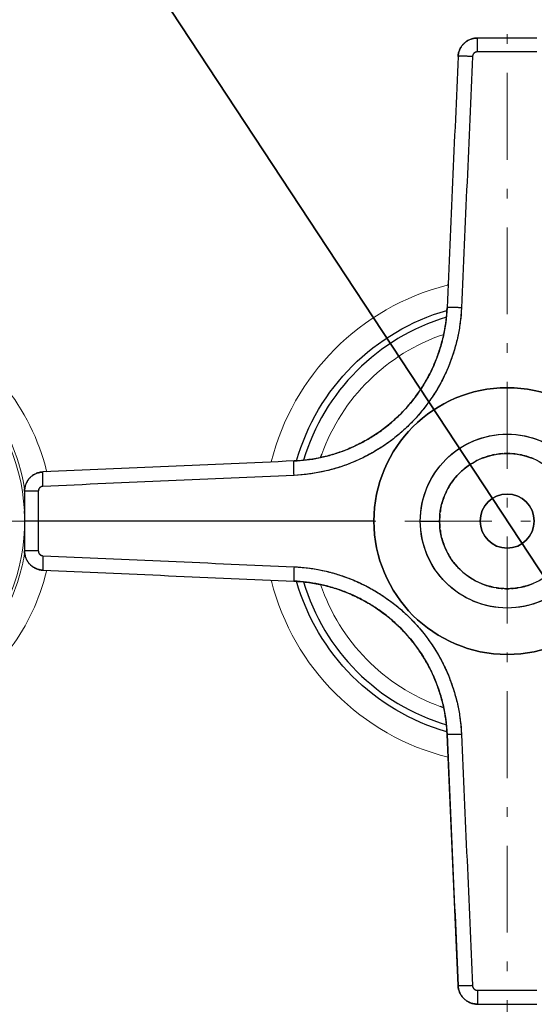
# Model space of a CAD drawing. Header units: millimetres. Extents: x 18 to 610, y -123 to 280.
# Tile 59 of 87: x 425 to 452, y -52 to -1. Entities that reach past the tile are written whole.
import ezdxf

# ---------------------------------------------------------------- set-up
doc = ezdxf.new("R2010")
doc.units = ezdxf.units.MM
doc.linetypes.add('CENTER', pattern=[8, 4.5, -1.5, 0.5, -1.5])
doc.linetypes.add('SOLID', pattern=[0])
doc.styles.add('Arial', font='Arial.ttf', dxfattribs={"height": 5})
doc.dimstyles.get("Standard").update_dxf_attribs({"dimtxt": 5, "dimasz": 5, "dimexe": 0.18, "dimexo": 0.0625, "dimgap": 0.09, "dimtad": 0, "dimtih": 1, "dimtoh": 1, "dimdec": 4, "dimzin": 0, "dimdsep": 46, "dimtxsty": 'Arial', "dimcen": 0.09, "dimadec": 0, "dimazin": 0, "dimtfac": 1, "dimtdec": 4, "dimtofl": 0, "dimtmove": 0, "dimatfit": 3, "dimfxl": 0, "dimtolj": 1, "dimtzin": 0, "dimarcsym": 0})

# ---------------------------------------------------------------- blocks, each defined once
blk = doc.blocks.new('*D6')
at = {"color": 0, "lineweight": -2}
for p, q in [((486.476, -81.347), (396.595, 55.183)), ((414.899, 27.379), (483.727, -77.171))]:
    blk.add_line(p, q, dxfattribs=at)
at = {"color": 0}
blk.add_solid([(483.031, -77.629), (484.423, -76.712), (486.476, -81.347)], dxfattribs=at)
at = {"layer": 'Defpoints', "color": 0}
for p in [(414.899, 27.379), (486.476, -81.347)]:
    blk.add_point(p, dxfattribs=at)
at = {"color": 0, "lineweight": 9, "insert": (408.419, 46.661), "char_height": 5, "attachment_point": 5, "rotation": 303.3581, "style": 'Arial'}
blk.add_mtext('\\A1;Ø130.2', dxfattribs=at)
blk = doc.blocks.new('BlockOfCenters_3', base_point=(450.688, -26.984))
at = {"color": 6, "linetype": 'CENTER', "lineweight": 9}
for points in [[(450.688, 52.216), (450.688, -106.184)], [(529.888, -26.984), (371.488, -26.984)]]:
    blk.add_lwpolyline(points, dxfattribs=at)
blk = doc.blocks.new('BlockOfViews_4')
at = {"linetype": 'SOLID', "lineweight": 30}
for p, q in [((443.788, -26.984, 75.451), (426.405, -26.984, 74.692)), ((448.146, -51.027, 73.95), (447.578, -38.023, 74.51))]:
    blk.add_line(p, q, dxfattribs=at)
for centre, radius, start, end in [((450.688, -26.984, -6.25), 65.4, 15.07441, 348.97592), ((450.688, -26.984, 11.75), 65.086, 15.14938, 348.92124), ((450.688, -26.984, 11.75), 45.553, 13.7041, 175.5936), ((450.688, -26.984, 11.75), 45.519, 13.687, 175.5901), ((450.688, -26.984, 25.518), 12.6, 104.0456, 104.2857), ((450.688, -26.984, 65.657), 11.007, 106.6172, 163.3828), ((450.688, -26.984, 75.451), 6.9, 0.001, 179.999), ((450.688, -26.984, 74.451), 3.5, 113.8253, 119.4408), ((450.688, -26.984, 74.451), 3.5, 100.8164, 112.5213), ((450.688, -26.984, 74.451), 3.5, 93.6828, 99.2976), ((450.688, -26.984, 74.451), 3.5, 87.429, 92.5629), ((450.688, -26.984, 74.451), 3.5, 80.7108, 86.3286), ((450.688, -26.984, 74.451), 3.5, 67.4787, 79.1894), ((450.688, -26.984, 74.451), 3.5, 120.863, 132.5532), ((450.688, -26.984, 74.451), 3.5, 140.8344, 145.8478), ((450.688, -26.984, 74.451), 3.5, 133.9524, 139.6007), ((450.688, -26.984, 74.451), 3.5, 154.0849, 165.8405), ((450.688, -26.984, 74.451), 3.5, 146.9964, 152.6056), ((450.688, -26.984, 43.451), 1.4, 0, 180), ((415.688, -26.984, 31.459), 10.009, 2.2464, 3.0508), ((450.688, -26.984, 74.451), 3.5, 167.1179, 172.775), ((450.688, -26.984, 75.451), 6.9, 180.001, 359.999), ((450.688, -26.984, 74.451), 3.5, 174.0862, 180), ((450.688, -26.984, 74.451), 3.5, 180, 185.9132), ((450.688, -26.984, 43.451), 1.4, 180, 0), ((450.688, -26.984, 74.451), 3.5, 187.2266, 192.8843), ((450.688, -26.984, 74.451), 3.5, 194.16, 205.9174), ((450.688, -26.984, 74.451), 3.5, 207.3985, 213.01), ((450.688, -26.984, 74.451), 3.5, 214.1472, 219.1619), ((450.688, -26.984, 74.451), 3.5, 220.4066, 226.0535), ((450.688, -26.984, 25.518), 12.6, 194.0456, 194.2857), ((450.688, -26.984, 74.451), 3.5, 227.4507, 239.1384), ((450.688, -26.984, 74.451), 3.5, 240.5681, 246.1841), ((450.688, -26.984, 11.75), 45.553, 184.4064, 346.2959), ((450.688, -26.984, 11.75), 45.519, 184.4099, 346.313), ((450.688, -26.984, 65.657), 11.007, 196.6172, 253.3828), ((450.688, -26.984, 74.451), 3.5, 247.4787, 259.1894), ((450.688, -26.984, 74.451), 3.5, 260.7108, 266.3286), ((450.688, -26.984, 74.451), 3.5, 267.429, 272.5629), ((450.688, -26.984, 74.451), 3.5, 273.6829, 279.2976), ((450.688, -26.984, 74.451), 3.5, 280.8164, 292.5213)]:
    blk.add_arc(centre, radius, start, end, dxfattribs=at)
at = {"color": 196, "linetype": 'SOLID', "lineweight": 9}
for centre, radius, start, end in [((450.688, -26.984, 25.518), 12.6, 104.2857, 165.9544), ((415.688, -26.984, 31.459), 10.009, 3.0508, 357.7536), ((450.688, -26.984, 25.518), 12.6, 194.2857, 255.9544)]:
    blk.add_arc(centre, radius, start, end, dxfattribs=at)
at = {"linetype": 'SOLID', "lineweight": 30, "extrusion": (0, 0, -1)}
for centre, radius, start, end in [((-450.688, -26.984, -26.984), 11.344, 15.9559, 74.0441), ((-450.688, -26.984, -75.451), 4.5, 0.001, 179.999), ((-450.688, -26.984, -66.45), 10.207, 18.7945, 19.8305), ((-450.688, -26.984, -43.451), 1.4, 0.0018, 179.9982), ((-450.688, -26.984, -75.451), 4.5, 180.001, 359.999), ((-450.688, -26.984, -43.451), 1.4, 180.0018, 359.9982), ((-450.688, -26.984, -26.984), 11.344, 285.9559, 344.0441), ((-450.688, -26.984, -66.45), 10.207, 288.7945, 289.8305)]:
    blk.add_arc(centre, radius, start, end, dxfattribs=at)
at = {"color": 196, "linetype": 'SOLID', "lineweight": 9, "extrusion": (0, 0, -1)}
for start, end in [(19.8305, 71.2055), (289.8305, 341.2055)]:
    blk.add_arc((-450.688, -26.984, -66.45), 10.207, start, end, dxfattribs=at)
at = {"linetype": 'SOLID', "lineweight": 30, "extrusion": (0, -1.75195e-15, -1)}
blk.add_arc((-450.688, -26.984, -75.451), 6.9, 0, 180, dxfattribs=at)
at = {"linetype": 'SOLID', "lineweight": 30, "extrusion": (0, 1.75195e-15, -1)}
blk.add_arc((-450.688, -26.984, -75.451), 6.9, 180, 0, dxfattribs=at)
at = {"linetype": 'SOLID', "lineweight": 30}
for points, knots in [([(448.146, -2.94, 73.95), (448.147, -2.914, 73.95), (448.149, -2.887, 73.95), (448.156, -2.834, 73.949), (448.16, -2.808, 73.949), (448.171, -2.755, 73.948), (448.178, -2.729, 73.948), (448.193, -2.678, 73.947), (448.201, -2.652, 73.947), (448.22, -2.602, 73.946), (448.231, -2.578, 73.946), (448.254, -2.53, 73.946), (448.266, -2.506, 73.945), (448.293, -2.459, 73.945), (448.307, -2.437, 73.945), (448.338, -2.393, 73.944), (448.354, -2.371, 73.944), (448.388, -2.33, 73.944), (448.406, -2.31, 73.943), (448.443, -2.271, 73.943), (448.462, -2.253, 73.943), (448.502, -2.217, 73.943), (448.523, -2.2, 73.942), (448.566, -2.168, 73.942), (448.588, -2.153, 73.942), (448.633, -2.124, 73.942), (448.657, -2.111, 73.941), (448.704, -2.086, 73.941), (448.729, -2.074, 73.941), (448.778, -2.053, 73.941), (448.803, -2.044, 73.941), (448.854, -2.027, 73.941), (448.88, -2.019, 73.941), (448.932, -2.006, 73.941), (448.958, -2.001, 73.94), (449.011, -1.993, 73.94), (449.038, -1.989, 73.94), (449.091, -1.985, 73.94), (449.118, -1.984, 73.94), (449.145, -1.984, 73.94)], [0, 0, 0, 0, 0.080133, 0.080133, 0.160266, 0.160266, 0.240399, 0.240399, 0.320532, 0.320532, 0.400665, 0.400665, 0.480798, 0.480798, 0.560931, 0.560931, 0.641064, 0.641064, 0.721196, 0.721196, 0.801329, 0.801329, 0.881462, 0.881462, 0.961595, 0.961595, 1.041728, 1.041728, 1.121861, 1.121861, 1.201994, 1.201994, 1.282127, 1.282127, 1.36226, 1.36226, 1.442393, 1.442393, 1.522526, 1.522526, 1.522526, 1.522526]), ([(449.145, -1.984, 73.94), (449.081, -1.984, 73.94), (448.986, -1.993, 73.94), (448.862, -2.023, 73.941), (448.772, -2.055, 73.941), (448.685, -2.094, 73.941), (448.602, -2.142, 73.942), (448.524, -2.198, 73.942), (448.452, -2.261, 73.943), (448.386, -2.33, 73.944), (448.327, -2.405, 73.944), (448.276, -2.486, 73.945), (448.233, -2.571, 73.946), (448.197, -2.66, 73.947), (448.162, -2.782, 73.948), (448.149, -2.877, 73.949), (448.146, -2.94, 73.95)], [0, 0, 0, 0, 0.12853, 0.192797, 0.257069, 0.321347, 0.385632, 0.449928, 0.514236, 0.578552, 0.642886, 0.707239, 0.771612, 0.83601, 0.900433, 1.029368, 1.029368, 1.029368, 1.029368]), ([(448.146, -2.94, 73.95), (448.051, -5.108, 74.044), (447.862, -9.442, 74.232), (447.673, -13.777, 74.418), (447.578, -15.944, 74.51)], [0, 0, 0, 0, 6.51434, 13.028925, 13.028925, 13.028925, 13.028925]), ([(448.893, -2.94, 74.699), (448.798, -5.108, 74.793), (448.608, -9.442, 74.981), (448.417, -13.777, 75.167), (448.321, -15.945, 75.259)], [0, 0, 0, 0, 6.51434, 13.028925, 13.028925, 13.028925, 13.028925]), ([(449.143, -2.701, 74.69), (449.136, -2.701, 74.69), (449.129, -2.702, 74.69), (449.116, -2.703, 74.69), (449.109, -2.703, 74.69), (449.096, -2.706, 74.69), (449.09, -2.707, 74.69), (449.076, -2.71, 74.69), (449.07, -2.712, 74.69), (449.057, -2.716, 74.69), (449.051, -2.719, 74.69), (449.039, -2.724, 74.69), (449.033, -2.727, 74.691), (449.021, -2.733, 74.691), (449.015, -2.736, 74.691), (449.003, -2.744, 74.691), (448.998, -2.747, 74.691), (448.987, -2.755, 74.692), (448.982, -2.76, 74.692), (448.972, -2.768, 74.692), (448.967, -2.773, 74.692), (448.958, -2.783, 74.693), (448.953, -2.788, 74.693), (448.945, -2.798, 74.693), (448.941, -2.804, 74.694), (448.933, -2.815, 74.694), (448.93, -2.82, 74.694), (448.923, -2.832, 74.695), (448.92, -2.838, 74.695), (448.914, -2.85, 74.696), (448.911, -2.856, 74.696), (448.907, -2.868, 74.696), (448.905, -2.875, 74.697), (448.901, -2.888, 74.697), (448.899, -2.894, 74.697), (448.896, -2.907, 74.698), (448.895, -2.914, 74.698), (448.894, -2.927, 74.699), (448.893, -2.934, 74.699), (448.893, -2.94, 74.699)], [0, 0, 0, 0, 0.00152552, 0.00152552, 0.00305104, 0.00305104, 0.00457656, 0.00457656, 0.00610209, 0.00610209, 0.00762761, 0.00762761, 0.00915313, 0.00915313, 0.01067865, 0.01067865, 0.01220417, 0.01220417, 0.01372969, 0.01372969, 0.01525521, 0.01525521, 0.01678074, 0.01678074, 0.01830626, 0.01830626, 0.01983178, 0.01983178, 0.0213573, 0.0213573, 0.02288282, 0.02288282, 0.02440834, 0.02440834, 0.02593386, 0.02593386, 0.02745939, 0.02745939, 0.02898491, 0.02898491, 0.02898491, 0.02898491]), ([(449.143, -2.701, 74.69), (449.127, -2.701, 74.69), (449.103, -2.704, 74.69), (449.072, -2.711, 74.69), (449.049, -2.719, 74.69), (449.028, -2.729, 74.691), (449.007, -2.741, 74.691), (448.987, -2.755, 74.692), (448.969, -2.77, 74.692), (448.953, -2.788, 74.693), (448.938, -2.807, 74.694), (448.925, -2.827, 74.695), (448.914, -2.848, 74.695), (448.906, -2.87, 74.696), (448.897, -2.901, 74.698), (448.893, -2.924, 74.699), (448.893, -2.94, 74.699)], [0, 0, 0, 0, 0.12853, 0.192797, 0.257069, 0.321347, 0.385632, 0.449928, 0.514236, 0.578552, 0.642886, 0.707239, 0.771612, 0.83601, 0.900433, 1.029368, 1.029368, 1.029368, 1.029368]), ([(452.232, -2.701, 74.69), (452.178, -2.701, 74.69), (452.124, -2.701, 74.69), (452.016, -2.701, 74.69), (451.961, -2.701, 74.69), (451.853, -2.701, 74.691), (451.799, -2.701, 74.691), (451.69, -2.701, 74.691), (451.636, -2.701, 74.691), (451.528, -2.701, 74.691), (451.474, -2.701, 74.691), (451.365, -2.701, 74.691), (451.311, -2.701, 74.692), (451.203, -2.701, 74.692), (451.148, -2.701, 74.692), (451.04, -2.701, 74.692), (450.986, -2.701, 74.692), (450.877, -2.701, 74.692), (450.823, -2.701, 74.692), (450.715, -2.701, 74.692), (450.661, -2.701, 74.692), (450.552, -2.701, 74.692), (450.498, -2.701, 74.692), (450.389, -2.701, 74.692), (450.335, -2.701, 74.692), (450.227, -2.701, 74.692), (450.173, -2.701, 74.692), (450.064, -2.701, 74.692), (450.01, -2.701, 74.691), (449.902, -2.701, 74.691), (449.847, -2.701, 74.691), (449.739, -2.701, 74.691), (449.685, -2.701, 74.691), (449.576, -2.701, 74.691), (449.522, -2.701, 74.691), (449.414, -2.701, 74.69), (449.36, -2.701, 74.69), (449.251, -2.701, 74.69), (449.197, -2.701, 74.69), (449.143, -2.701, 74.69)], [0, 0, 0, 0, 0.0122874, 0.0122874, 0.0245748, 0.0245748, 0.0368623, 0.0368623, 0.0491497, 0.0491497, 0.0614371, 0.0614371, 0.0737245, 0.0737245, 0.0860119, 0.0860119, 0.0982994, 0.0982994, 0.1105868, 0.1105868, 0.1228742, 0.1228742, 0.1351616, 0.1351616, 0.147449, 0.147449, 0.1597365, 0.1597365, 0.1720239, 0.1720239, 0.1843113, 0.1843113, 0.1965987, 0.1965987, 0.2088861, 0.2088861, 0.2211735, 0.2211735, 0.233461, 0.233461, 0.233461, 0.233461]), ([(439.648, -23.874, 74.51), (439.864, -23.865, 74.52), (440.08, -23.847, 74.53), (440.509, -23.795, 74.549), (440.722, -23.76, 74.558), (441.146, -23.674, 74.577), (441.356, -23.623, 74.586), (441.771, -23.504, 74.603), (441.977, -23.437, 74.612), (442.382, -23.286, 74.627), (442.581, -23.203, 74.635), (442.973, -23.021, 74.649), (443.166, -22.923, 74.655), (443.542, -22.711, 74.666), (443.726, -22.598, 74.671), (444.085, -22.358, 74.68), (444.26, -22.231, 74.683), (444.599, -21.963, 74.689), (444.763, -21.823, 74.691), (445.08, -21.529, 74.693), (445.233, -21.376, 74.693), (445.526, -21.059, 74.691), (445.667, -20.895, 74.689), (445.934, -20.556, 74.683), (446.061, -20.381, 74.68), (446.302, -20.022, 74.671), (446.415, -19.838, 74.666), (446.627, -19.462, 74.655), (446.725, -19.269, 74.649), (446.907, -18.878, 74.635), (446.99, -18.678, 74.627), (447.141, -18.273, 74.612), (447.208, -18.068, 74.603), (447.327, -17.652, 74.586), (447.378, -17.442, 74.577), (447.464, -17.018, 74.558), (447.498, -16.805, 74.549), (447.551, -16.376, 74.53), (447.569, -16.16, 74.52), (447.578, -15.944, 74.51)], [0, 0, 0, 0, 0.08364, 0.08364, 0.16728, 0.16728, 0.250921, 0.250921, 0.334561, 0.334561, 0.418201, 0.418201, 0.501841, 0.501841, 0.585481, 0.585481, 0.669121, 0.669121, 0.752762, 0.752762, 0.836402, 0.836402, 0.920042, 0.920042, 1.003682, 1.003682, 1.087322, 1.087322, 1.170962, 1.170962, 1.254603, 1.254603, 1.338243, 1.338243, 1.421883, 1.421883, 1.505523, 1.505523, 1.589163, 1.589163, 1.589163, 1.589163]), ([(447.578, -15.944, 74.51), (447.556, -16.457, 74.533), (447.451, -17.222, 74.568), (447.171, -18.21, 74.609), (446.894, -18.929, 74.637), (446.552, -19.619, 74.661), (446.012, -20.493, 74.685), (445.189, -21.485, 74.698), (444.197, -22.308, 74.685), (443.323, -22.848, 74.661), (442.633, -23.191, 74.637), (441.914, -23.468, 74.609), (440.926, -23.747, 74.568), (440.16, -23.852, 74.533), (439.648, -23.874, 74.51)], [0, 0, 0, 0, 1.600006, 2.400337, 3.200989, 4.00207, 4.803581, 6.40589, 8.008198, 8.80971, 9.61079, 10.411442, 11.211774, 12.811779, 12.811779, 12.811779, 12.811779]), ([(448.321, -15.945, 75.259), (448.31, -16.181, 75.269), (448.291, -16.416, 75.279), (448.233, -16.885, 75.298), (448.195, -17.118, 75.308), (448.101, -17.58, 75.326), (448.044, -17.809, 75.335), (447.914, -18.262, 75.352), (447.84, -18.485, 75.361), (447.675, -18.927, 75.377), (447.583, -19.145, 75.384), (447.384, -19.573, 75.398), (447.276, -19.783, 75.404), (447.044, -20.194, 75.416), (446.92, -20.395, 75.421), (446.656, -20.787, 75.429), (446.516, -20.978, 75.433), (446.222, -21.349, 75.438), (446.068, -21.529, 75.44), (445.748, -21.876, 75.442), (445.58, -22.044, 75.442), (445.233, -22.365, 75.44), (445.053, -22.519, 75.438), (444.682, -22.813, 75.433), (444.491, -22.952, 75.429), (444.099, -23.216, 75.421), (443.898, -23.34, 75.416), (443.487, -23.572, 75.404), (443.277, -23.68, 75.398), (442.849, -23.879, 75.384), (442.631, -23.971, 75.377), (442.189, -24.136, 75.361), (441.965, -24.21, 75.352), (441.513, -24.341, 75.335), (441.284, -24.397, 75.326), (440.822, -24.491, 75.308), (440.588, -24.529, 75.298), (440.12, -24.587, 75.279), (439.884, -24.606, 75.269), (439.649, -24.617, 75.259)], [0, 0, 0, 0, 0.685109, 0.685109, 1.370217, 1.370217, 2.055326, 2.055326, 2.740435, 2.740435, 3.425543, 3.425543, 4.110652, 4.110652, 4.795761, 4.795761, 5.480869, 5.480869, 6.165978, 6.165978, 6.851087, 6.851087, 7.536196, 7.536196, 8.221304, 8.221304, 8.906413, 8.906413, 9.591522, 9.591522, 10.27663, 10.27663, 10.961739, 10.961739, 11.646848, 11.646848, 12.331956, 12.331956, 13.017065, 13.017065, 13.017065, 13.017065]), ([(448.321, -15.945, 75.259), (448.296, -16.504, 75.283), (448.18, -17.339, 75.317), (447.874, -18.417, 75.359), (447.57, -19.201, 75.386), (447.194, -19.955, 75.41), (446.601, -20.909, 75.434), (445.699, -21.995, 75.447), (444.613, -22.898, 75.434), (443.658, -23.49, 75.41), (442.905, -23.866, 75.386), (442.121, -24.17, 75.359), (441.042, -24.477, 75.317), (440.208, -24.592, 75.283), (439.649, -24.617, 75.259)], [0, 0, 0, 0, 1.600006, 2.400337, 3.200989, 4.00207, 4.803581, 6.40589, 8.008198, 8.80971, 9.61079, 10.411442, 11.211774, 12.811779, 12.811779, 12.811779, 12.811779]), ([(439.648, -23.874, 74.51), (437.481, -23.969, 74.418), (433.146, -24.158, 74.232), (428.811, -24.347, 74.044), (426.644, -24.442, 73.95)], [0, 0, 0, 0, 6.514585, 13.028925, 13.028925, 13.028925, 13.028925]), ([(425.688, -25.441, 73.94), (425.688, -25.414, 73.94), (425.689, -25.387, 73.94), (425.693, -25.334, 73.94), (425.696, -25.307, 73.94), (425.705, -25.254, 73.94), (425.71, -25.228, 73.941), (425.723, -25.176, 73.941), (425.731, -25.15, 73.941), (425.747, -25.099, 73.941), (425.757, -25.074, 73.941), (425.778, -25.025, 73.941), (425.79, -25.001, 73.941), (425.814, -24.953, 73.941), (425.828, -24.93, 73.942), (425.856, -24.884, 73.942), (425.872, -24.862, 73.942), (425.904, -24.819, 73.942), (425.921, -24.799, 73.943), (425.956, -24.758, 73.943), (425.975, -24.739, 73.943), (426.014, -24.702, 73.943), (426.034, -24.684, 73.944), (426.075, -24.65, 73.944), (426.097, -24.634, 73.944), (426.141, -24.604, 73.945), (426.163, -24.589, 73.945), (426.21, -24.562, 73.945), (426.233, -24.55, 73.946), (426.282, -24.527, 73.946), (426.306, -24.516, 73.946), (426.356, -24.497, 73.947), (426.382, -24.489, 73.947), (426.433, -24.474, 73.948), (426.459, -24.467, 73.948), (426.511, -24.456, 73.949), (426.538, -24.452, 73.949), (426.591, -24.446, 73.95), (426.617, -24.443, 73.95), (426.644, -24.442, 73.95)], [0, 0, 0, 0, 0.080504, 0.080504, 0.161008, 0.161008, 0.241512, 0.241512, 0.322016, 0.322016, 0.40252, 0.40252, 0.483024, 0.483024, 0.563528, 0.563528, 0.644032, 0.644032, 0.724536, 0.724536, 0.805039, 0.805039, 0.885543, 0.885543, 0.966047, 0.966047, 1.046551, 1.046551, 1.127055, 1.127055, 1.207559, 1.207559, 1.288063, 1.288063, 1.368567, 1.368567, 1.449071, 1.449071, 1.529575, 1.529575, 1.529575, 1.529575]), ([(426.644, -24.442, 73.95), (426.58, -24.445, 73.949), (426.486, -24.458, 73.948), (426.363, -24.494, 73.947), (426.274, -24.529, 73.946), (426.189, -24.572, 73.945), (426.109, -24.624, 73.944), (426.034, -24.683, 73.944), (425.964, -24.748, 73.943), (425.902, -24.821, 73.942), (425.846, -24.898, 73.942), (425.798, -24.981, 73.941), (425.758, -25.068, 73.941), (425.727, -25.158, 73.941), (425.697, -25.282, 73.94), (425.688, -25.378, 73.94), (425.688, -25.441, 73.94)], [0, 0, 0, 0, 0.128935, 0.193358, 0.257756, 0.322129, 0.386482, 0.450816, 0.515132, 0.57944, 0.643736, 0.708021, 0.772299, 0.836571, 0.900838, 1.029368, 1.029368, 1.029368, 1.029368]), ([(439.649, -24.617, 75.259), (437.481, -24.713, 75.167), (433.146, -24.904, 74.981), (428.811, -25.094, 74.793), (426.644, -25.189, 74.699)], [0, 0, 0, 0, 6.514585, 13.028925, 13.028925, 13.028925, 13.028925]), ([(426.644, -25.189, 74.699), (426.637, -25.189, 74.699), (426.631, -25.19, 74.699), (426.618, -25.192, 74.698), (426.611, -25.193, 74.698), (426.598, -25.195, 74.697), (426.591, -25.197, 74.697), (426.579, -25.201, 74.697), (426.572, -25.203, 74.696), (426.56, -25.208, 74.696), (426.554, -25.21, 74.696), (426.541, -25.216, 74.695), (426.536, -25.219, 74.695), (426.524, -25.226, 74.694), (426.518, -25.23, 74.694), (426.507, -25.237, 74.694), (426.502, -25.241, 74.693), (426.492, -25.25, 74.693), (426.486, -25.254, 74.693), (426.477, -25.263, 74.692), (426.472, -25.268, 74.692), (426.463, -25.278, 74.692), (426.459, -25.283, 74.692), (426.451, -25.294, 74.691), (426.447, -25.3, 74.691), (426.44, -25.311, 74.691), (426.437, -25.317, 74.691), (426.431, -25.329, 74.691), (426.428, -25.335, 74.69), (426.423, -25.347, 74.69), (426.42, -25.354, 74.69), (426.416, -25.366, 74.69), (426.414, -25.373, 74.69), (426.411, -25.386, 74.69), (426.409, -25.392, 74.69), (426.407, -25.406, 74.69), (426.406, -25.412, 74.69), (426.405, -25.426, 74.69), (426.405, -25.432, 74.69), (426.405, -25.439, 74.69)], [0, 0, 0, 0, 0.019912, 0.019912, 0.0398239, 0.0398239, 0.0597359, 0.0597359, 0.0796479, 0.0796479, 0.0995599, 0.0995599, 0.1194718, 0.1194718, 0.1393838, 0.1393838, 0.1592958, 0.1592958, 0.1792077, 0.1792077, 0.1991197, 0.1991197, 0.2190317, 0.2190317, 0.2389437, 0.2389437, 0.2588556, 0.2588556, 0.2787676, 0.2787676, 0.2986796, 0.2986796, 0.3185915, 0.3185915, 0.3385035, 0.3385035, 0.3584155, 0.3584155, 0.3783275, 0.3783275, 0.3783275, 0.3783275]), ([(426.644, -25.189, 74.699), (426.628, -25.19, 74.699), (426.604, -25.193, 74.698), (426.574, -25.202, 74.696), (426.552, -25.211, 74.695), (426.53, -25.222, 74.695), (426.51, -25.234, 74.694), (426.491, -25.249, 74.693), (426.474, -25.266, 74.692), (426.458, -25.284, 74.692), (426.445, -25.303, 74.691), (426.433, -25.324, 74.691), (426.423, -25.346, 74.69), (426.415, -25.368, 74.69), (426.407, -25.399, 74.69), (426.405, -25.423, 74.69), (426.405, -25.439, 74.69)], [0, 0, 0, 0, 0.128935, 0.193358, 0.257756, 0.322129, 0.386482, 0.450816, 0.515132, 0.57944, 0.643736, 0.708021, 0.772299, 0.836571, 0.900838, 1.029368, 1.029368, 1.029368, 1.029368]), ([(426.405, -25.439, 74.69), (426.405, -25.466, 74.69), (426.405, -25.493, 74.69), (426.405, -25.547, 74.69), (426.405, -25.575, 74.69), (426.405, -25.629, 74.69), (426.405, -25.656, 74.69), (426.405, -25.71, 74.69), (426.405, -25.737, 74.69), (426.405, -25.791, 74.691), (426.405, -25.819, 74.691), (426.405, -25.873, 74.691), (426.405, -25.9, 74.691), (426.405, -25.954, 74.691), (426.405, -25.981, 74.691), (426.405, -26.035, 74.691), (426.405, -26.062, 74.691), (426.405, -26.117, 74.691), (426.405, -26.144, 74.691), (426.405, -26.198, 74.691), (426.405, -26.225, 74.691), (426.405, -26.279, 74.691), (426.405, -26.306, 74.691), (426.405, -26.361, 74.692), (426.405, -26.388, 74.692), (426.405, -26.442, 74.692), (426.405, -26.469, 74.692), (426.405, -26.523, 74.692), (426.405, -26.55, 74.692), (426.405, -26.604, 74.692), (426.405, -26.632, 74.692), (426.405, -26.686, 74.692), (426.405, -26.713, 74.692), (426.405, -26.767, 74.692), (426.405, -26.794, 74.692), (426.405, -26.848, 74.692), (426.405, -26.875, 74.692), (426.405, -26.93, 74.692), (426.405, -26.957, 74.692), (426.405, -26.984, 74.692)], [0, 0, 0, 0, 0.0061437, 0.0061437, 0.0122874, 0.0122874, 0.0184311, 0.0184311, 0.0245748, 0.0245748, 0.0307185, 0.0307185, 0.0368621, 0.0368621, 0.0430058, 0.0430058, 0.0491495, 0.0491495, 0.0552932, 0.0552932, 0.0614369, 0.0614369, 0.0675806, 0.0675806, 0.0737243, 0.0737243, 0.079868, 0.079868, 0.0860117, 0.0860117, 0.0921554, 0.0921554, 0.098299, 0.098299, 0.1044427, 0.1044427, 0.1105864, 0.1105864, 0.1167301, 0.1167301, 0.1167301, 0.1167301]), ([(426.405, -26.984, 74.692), (426.405, -27.011, 74.692), (426.405, -27.038, 74.692), (426.405, -27.092, 74.692), (426.405, -27.119, 74.692), (426.405, -27.174, 74.692), (426.405, -27.201, 74.692), (426.405, -27.255, 74.692), (426.405, -27.282, 74.692), (426.405, -27.336, 74.692), (426.405, -27.363, 74.692), (426.405, -27.418, 74.692), (426.405, -27.445, 74.692), (426.405, -27.499, 74.692), (426.405, -27.526, 74.692), (426.405, -27.58, 74.692), (426.405, -27.607, 74.692), (426.405, -27.661, 74.691), (426.405, -27.689, 74.691), (426.405, -27.743, 74.691), (426.405, -27.77, 74.691), (426.405, -27.824, 74.691), (426.405, -27.851, 74.691), (426.405, -27.905, 74.691), (426.405, -27.932, 74.691), (426.405, -27.987, 74.691), (426.405, -28.014, 74.691), (426.405, -28.068, 74.691), (426.405, -28.095, 74.691), (426.405, -28.149, 74.691), (426.405, -28.176, 74.691), (426.405, -28.231, 74.69), (426.405, -28.258, 74.69), (426.405, -28.312, 74.69), (426.405, -28.339, 74.69), (426.405, -28.393, 74.69), (426.405, -28.42, 74.69), (426.405, -28.474, 74.69), (426.405, -28.502, 74.69), (426.405, -28.529, 74.69)], [0, 0, 0, 0, 0.00334826, 0.00334826, 0.00669652, 0.00669652, 0.01004477, 0.01004477, 0.01339303, 0.01339303, 0.01674129, 0.01674129, 0.02008955, 0.02008955, 0.0234378, 0.0234378, 0.02678606, 0.02678606, 0.03013432, 0.03013432, 0.03348258, 0.03348258, 0.03683084, 0.03683084, 0.04017909, 0.04017909, 0.04352735, 0.04352735, 0.04687561, 0.04687561, 0.05022387, 0.05022387, 0.05357212, 0.05357212, 0.05692038, 0.05692038, 0.06026864, 0.06026864, 0.0636169, 0.0636169, 0.0636169, 0.0636169]), ([(426.644, -29.526, 73.95), (426.617, -29.524, 73.95), (426.591, -29.522, 73.95), (426.538, -29.516, 73.949), (426.511, -29.511, 73.949), (426.459, -29.5, 73.948), (426.433, -29.494, 73.948), (426.382, -29.479, 73.947), (426.356, -29.47, 73.947), (426.306, -29.451, 73.946), (426.282, -29.441, 73.946), (426.233, -29.418, 73.946), (426.21, -29.405, 73.945), (426.163, -29.378, 73.945), (426.141, -29.364, 73.945), (426.097, -29.334, 73.944), (426.075, -29.318, 73.944), (426.034, -29.284, 73.944), (426.014, -29.266, 73.943), (425.975, -29.229, 73.943), (425.956, -29.209, 73.943), (425.921, -29.169, 73.943), (425.904, -29.148, 73.942), (425.872, -29.105, 73.942), (425.856, -29.083, 73.942), (425.828, -29.038, 73.942), (425.814, -29.015, 73.941), (425.79, -28.967, 73.941), (425.778, -28.943, 73.941), (425.757, -28.894, 73.941), (425.747, -28.868, 73.941), (425.731, -28.818, 73.941), (425.723, -28.792, 73.941), (425.71, -28.74, 73.941), (425.705, -28.713, 73.94), (425.696, -28.66, 73.94), (425.693, -28.634, 73.94), (425.689, -28.58, 73.94), (425.688, -28.553, 73.94), (425.688, -28.527, 73.94)], [0, 0, 0, 0, 0.080133, 0.080133, 0.160266, 0.160266, 0.240399, 0.240399, 0.320532, 0.320532, 0.400665, 0.400665, 0.480798, 0.480798, 0.560931, 0.560931, 0.641064, 0.641064, 0.721196, 0.721196, 0.801329, 0.801329, 0.881462, 0.881462, 0.961595, 0.961595, 1.041728, 1.041728, 1.121861, 1.121861, 1.201994, 1.201994, 1.282127, 1.282127, 1.36226, 1.36226, 1.442393, 1.442393, 1.522526, 1.522526, 1.522526, 1.522526]), ([(425.688, -28.527, 73.94), (425.688, -28.59, 73.94), (425.697, -28.686, 73.94), (425.727, -28.81, 73.941), (425.758, -28.9, 73.941), (425.798, -28.987, 73.941), (425.846, -29.069, 73.942), (425.902, -29.147, 73.942), (425.964, -29.219, 73.943), (426.034, -29.285, 73.944), (426.109, -29.344, 73.944), (426.189, -29.395, 73.945), (426.274, -29.439, 73.946), (426.363, -29.474, 73.947), (426.486, -29.51, 73.948), (426.58, -29.523, 73.949), (426.644, -29.526, 73.95)], [0, 0, 0, 0, 0.12853, 0.192797, 0.257069, 0.321347, 0.385632, 0.449928, 0.514236, 0.578552, 0.642886, 0.707239, 0.771612, 0.83601, 0.900433, 1.029368, 1.029368, 1.029368, 1.029368]), ([(426.405, -28.529, 74.69), (426.405, -28.535, 74.69), (426.405, -28.542, 74.69), (426.406, -28.555, 74.69), (426.407, -28.562, 74.69), (426.409, -28.575, 74.69), (426.411, -28.582, 74.69), (426.414, -28.595, 74.69), (426.416, -28.601, 74.69), (426.42, -28.614, 74.69), (426.423, -28.62, 74.69), (426.428, -28.633, 74.69), (426.431, -28.639, 74.691), (426.437, -28.651, 74.691), (426.44, -28.657, 74.691), (426.447, -28.668, 74.691), (426.451, -28.674, 74.691), (426.459, -28.684, 74.692), (426.463, -28.69, 74.692), (426.472, -28.7, 74.692), (426.477, -28.704, 74.692), (426.486, -28.714, 74.693), (426.492, -28.718, 74.693), (426.502, -28.727, 74.693), (426.507, -28.731, 74.694), (426.518, -28.738, 74.694), (426.524, -28.742, 74.694), (426.536, -28.748, 74.695), (426.541, -28.752, 74.695), (426.554, -28.757, 74.696), (426.56, -28.76, 74.696), (426.572, -28.765, 74.696), (426.579, -28.767, 74.697), (426.591, -28.771, 74.697), (426.598, -28.772, 74.697), (426.611, -28.775, 74.698), (426.618, -28.776, 74.698), (426.631, -28.778, 74.699), (426.637, -28.778, 74.699), (426.644, -28.779, 74.699)], [0, 0, 0, 0, 0.00152552, 0.00152552, 0.00305104, 0.00305104, 0.00457656, 0.00457656, 0.00610209, 0.00610209, 0.00762761, 0.00762761, 0.00915313, 0.00915313, 0.01067865, 0.01067865, 0.01220417, 0.01220417, 0.01372969, 0.01372969, 0.01525521, 0.01525521, 0.01678074, 0.01678074, 0.01830626, 0.01830626, 0.01983178, 0.01983178, 0.0213573, 0.0213573, 0.02288282, 0.02288282, 0.02440834, 0.02440834, 0.02593386, 0.02593386, 0.02745939, 0.02745939, 0.02898491, 0.02898491, 0.02898491, 0.02898491]), ([(426.405, -28.529, 74.69), (426.405, -28.545, 74.69), (426.407, -28.569, 74.69), (426.415, -28.6, 74.69), (426.423, -28.622, 74.69), (426.433, -28.644, 74.691), (426.445, -28.665, 74.691), (426.458, -28.684, 74.692), (426.474, -28.702, 74.692), (426.491, -28.719, 74.693), (426.51, -28.733, 74.694), (426.53, -28.746, 74.695), (426.552, -28.757, 74.695), (426.574, -28.766, 74.696), (426.604, -28.775, 74.698), (426.628, -28.778, 74.699), (426.644, -28.779, 74.699)], [0, 0, 0, 0, 0.12853, 0.192797, 0.257069, 0.321347, 0.385632, 0.449928, 0.514236, 0.578552, 0.642886, 0.707239, 0.771612, 0.83601, 0.900433, 1.029368, 1.029368, 1.029368, 1.029368]), ([(426.644, -28.779, 74.699), (428.811, -28.874, 74.793), (433.146, -29.064, 74.981), (437.481, -29.255, 75.167), (439.649, -29.351, 75.259)], [0, 0, 0, 0, 6.51434, 13.028925, 13.028925, 13.028925, 13.028925]), ([(426.644, -29.526, 73.95), (428.811, -29.62, 74.044), (433.146, -29.81, 74.232), (437.481, -29.999, 74.418), (439.648, -30.093, 74.51)], [0, 0, 0, 0, 6.51434, 13.028925, 13.028925, 13.028925, 13.028925]), ([(439.649, -29.351, 75.259), (439.884, -29.361, 75.269), (440.12, -29.381, 75.279), (440.588, -29.439, 75.298), (440.822, -29.477, 75.308), (441.284, -29.571, 75.326), (441.513, -29.627, 75.335), (441.965, -29.757, 75.352), (442.189, -29.831, 75.361), (442.631, -29.997, 75.377), (442.849, -30.088, 75.384), (443.277, -30.288, 75.398), (443.487, -30.396, 75.404), (443.898, -30.628, 75.416), (444.099, -30.752, 75.421), (444.491, -31.015, 75.429), (444.682, -31.155, 75.433), (445.053, -31.449, 75.438), (445.233, -31.603, 75.44), (445.58, -31.924, 75.442), (445.747, -32.091, 75.442), (446.069, -32.439, 75.44), (446.223, -32.619, 75.438), (446.517, -32.99, 75.433), (446.656, -33.181, 75.429), (446.92, -33.573, 75.421), (447.044, -33.774, 75.416), (447.276, -34.185, 75.404), (447.384, -34.395, 75.398), (447.583, -34.823, 75.384), (447.675, -35.041, 75.377), (447.84, -35.482, 75.361), (447.914, -35.706, 75.352), (448.044, -36.159, 75.335), (448.101, -36.388, 75.326), (448.195, -36.85, 75.308), (448.233, -37.083, 75.298), (448.291, -37.552, 75.279), (448.31, -37.787, 75.269), (448.321, -38.023, 75.259)], [0, 0, 0, 0, 0.685109, 0.685109, 1.370217, 1.370217, 2.055326, 2.055326, 2.740435, 2.740435, 3.425543, 3.425543, 4.110652, 4.110652, 4.795761, 4.795761, 5.480869, 5.480869, 6.165978, 6.165978, 6.851087, 6.851087, 7.536196, 7.536196, 8.221304, 8.221304, 8.906413, 8.906413, 9.591522, 9.591522, 10.27663, 10.27663, 10.961739, 10.961739, 11.646848, 11.646848, 12.331956, 12.331956, 13.017065, 13.017065, 13.017065, 13.017065]), ([(439.649, -29.351, 75.259), (440.208, -29.376, 75.283), (441.042, -29.491, 75.317), (442.121, -29.798, 75.359), (442.905, -30.102, 75.386), (443.658, -30.478, 75.41), (444.613, -31.07, 75.434), (445.699, -31.973, 75.447), (446.601, -33.058, 75.434), (447.194, -34.013, 75.41), (447.57, -34.767, 75.386), (447.874, -35.551, 75.359), (448.18, -36.629, 75.317), (448.296, -37.464, 75.283), (448.321, -38.023, 75.259)], [0, 0, 0, 0, 1.600006, 2.400337, 3.200989, 4.00207, 4.803581, 6.40589, 8.008198, 8.80971, 9.61079, 10.411442, 11.211774, 12.811779, 12.811779, 12.811779, 12.811779]), ([(447.578, -38.023, 74.51), (447.569, -37.808, 74.52), (447.551, -37.592, 74.53), (447.498, -37.163, 74.549), (447.464, -36.949, 74.558), (447.378, -36.526, 74.577), (447.327, -36.316, 74.586), (447.208, -35.9, 74.603), (447.141, -35.695, 74.612), (446.99, -35.29, 74.627), (446.907, -35.09, 74.635), (446.725, -34.698, 74.649), (446.627, -34.506, 74.655), (446.415, -34.13, 74.666), (446.302, -33.945, 74.671), (446.061, -33.587, 74.68), (445.934, -33.412, 74.683), (445.667, -33.073, 74.689), (445.526, -32.909, 74.691), (445.233, -32.591, 74.693), (445.08, -32.439, 74.693), (444.763, -32.145, 74.691), (444.599, -32.005, 74.689), (444.26, -31.737, 74.683), (444.085, -31.61, 74.68), (443.726, -31.37, 74.671), (443.542, -31.256, 74.666), (443.166, -31.045, 74.655), (442.973, -30.946, 74.649), (442.581, -30.765, 74.635), (442.382, -30.681, 74.627), (441.977, -30.531, 74.612), (441.771, -30.463, 74.603), (441.356, -30.345, 74.586), (441.146, -30.294, 74.577), (440.722, -30.208, 74.558), (440.509, -30.173, 74.549), (440.08, -30.121, 74.53), (439.864, -30.103, 74.52), (439.648, -30.093, 74.51)], [0, 0, 0, 0, 0.08364, 0.08364, 0.16728, 0.16728, 0.250921, 0.250921, 0.334561, 0.334561, 0.418201, 0.418201, 0.501841, 0.501841, 0.585481, 0.585481, 0.669121, 0.669121, 0.752762, 0.752762, 0.836402, 0.836402, 0.920042, 0.920042, 1.003682, 1.003682, 1.087322, 1.087322, 1.170962, 1.170962, 1.254603, 1.254603, 1.338243, 1.338243, 1.421883, 1.421883, 1.505523, 1.505523, 1.589163, 1.589163, 1.589163, 1.589163]), ([(439.648, -30.093, 74.51), (440.16, -30.116, 74.533), (440.926, -30.221, 74.568), (441.914, -30.5, 74.609), (442.633, -30.777, 74.637), (443.323, -31.12, 74.661), (444.197, -31.66, 74.685), (445.189, -32.483, 74.698), (446.012, -33.475, 74.685), (446.552, -34.348, 74.661), (446.894, -35.039, 74.637), (447.171, -35.757, 74.609), (447.451, -36.746, 74.568), (447.556, -37.511, 74.533), (447.578, -38.023, 74.51)], [0, 0, 0, 0, 1.600006, 2.400337, 3.200989, 4.00207, 4.803581, 6.40589, 8.008198, 8.80971, 9.61079, 10.411442, 11.211774, 12.811779, 12.811779, 12.811779, 12.811779]), ([(447.578, -38.023, 74.51), (447.673, -40.191, 74.418), (447.862, -44.525, 74.232), (448.051, -48.86, 74.044), (448.146, -51.027, 73.95)], [0, 0, 0, 0, 6.514585, 13.028925, 13.028925, 13.028925, 13.028925]), ([(448.321, -38.023, 75.259), (448.417, -40.19, 75.167), (448.608, -44.525, 74.981), (448.798, -48.86, 74.793), (448.893, -51.027, 74.699)], [0, 0, 0, 0, 6.514585, 13.028925, 13.028925, 13.028925, 13.028925]), ([(449.145, -51.984, 73.94), (449.118, -51.984, 73.94), (449.091, -51.983, 73.94), (449.038, -51.978, 73.94), (449.011, -51.975, 73.94), (448.958, -51.967, 73.94), (448.932, -51.961, 73.941), (448.88, -51.948, 73.941), (448.854, -51.941, 73.941), (448.803, -51.924, 73.941), (448.778, -51.914, 73.941), (448.729, -51.893, 73.941), (448.704, -51.882, 73.941), (448.657, -51.857, 73.941), (448.633, -51.844, 73.942), (448.588, -51.815, 73.942), (448.566, -51.8, 73.942), (448.523, -51.768, 73.942), (448.502, -51.751, 73.943), (448.462, -51.715, 73.943), (448.443, -51.697, 73.943), (448.406, -51.658, 73.943), (448.388, -51.638, 73.944), (448.354, -51.596, 73.944), (448.338, -51.575, 73.944), (448.307, -51.531, 73.945), (448.293, -51.508, 73.945), (448.266, -51.462, 73.945), (448.254, -51.438, 73.946), (448.231, -51.39, 73.946), (448.22, -51.365, 73.946), (448.201, -51.315, 73.947), (448.193, -51.29, 73.947), (448.178, -51.239, 73.948), (448.171, -51.213, 73.948), (448.16, -51.16, 73.949), (448.156, -51.134, 73.949), (448.149, -51.081, 73.95), (448.147, -51.054, 73.95), (448.146, -51.027, 73.95)], [0, 0, 0, 0, 0.080504, 0.080504, 0.161008, 0.161008, 0.241512, 0.241512, 0.322016, 0.322016, 0.40252, 0.40252, 0.483024, 0.483024, 0.563528, 0.563528, 0.644032, 0.644032, 0.724536, 0.724536, 0.805039, 0.805039, 0.885543, 0.885543, 0.966047, 0.966047, 1.046551, 1.046551, 1.127055, 1.127055, 1.207559, 1.207559, 1.288063, 1.288063, 1.368567, 1.368567, 1.449071, 1.449071, 1.529575, 1.529575, 1.529575, 1.529575]), ([(448.146, -51.027, 73.95), (448.149, -51.091, 73.949), (448.162, -51.186, 73.948), (448.197, -51.308, 73.947), (448.233, -51.397, 73.946), (448.276, -51.482, 73.945), (448.327, -51.563, 73.944), (448.386, -51.638, 73.944), (448.452, -51.707, 73.943), (448.524, -51.77, 73.942), (448.602, -51.825, 73.942), (448.685, -51.873, 73.941), (448.772, -51.913, 73.941), (448.862, -51.945, 73.941), (448.986, -51.975, 73.94), (449.081, -51.984, 73.94), (449.145, -51.984, 73.94)], [0, 0, 0, 0, 0.128935, 0.193358, 0.257756, 0.322129, 0.386482, 0.450816, 0.515132, 0.57944, 0.643736, 0.708021, 0.772299, 0.836571, 0.900838, 1.029368, 1.029368, 1.029368, 1.029368]), ([(448.893, -51.027, 74.699), (448.893, -51.034, 74.699), (448.894, -51.041, 74.699), (448.895, -51.054, 74.698), (448.896, -51.061, 74.698), (448.899, -51.074, 74.697), (448.901, -51.08, 74.697), (448.905, -51.093, 74.697), (448.907, -51.099, 74.696), (448.911, -51.112, 74.696), (448.914, -51.118, 74.696), (448.92, -51.13, 74.695), (448.923, -51.136, 74.695), (448.93, -51.148, 74.694), (448.933, -51.153, 74.694), (448.941, -51.164, 74.694), (448.945, -51.17, 74.693), (448.953, -51.18, 74.693), (448.958, -51.185, 74.693), (448.967, -51.195, 74.692), (448.972, -51.199, 74.692), (448.982, -51.208, 74.692), (448.987, -51.212, 74.692), (448.998, -51.22, 74.691), (449.003, -51.224, 74.691), (449.015, -51.231, 74.691), (449.021, -51.235, 74.691), (449.033, -51.241, 74.691), (449.039, -51.244, 74.69), (449.051, -51.249, 74.69), (449.057, -51.251, 74.69), (449.07, -51.256, 74.69), (449.076, -51.257, 74.69), (449.09, -51.261, 74.69), (449.096, -51.262, 74.69), (449.109, -51.264, 74.69), (449.116, -51.265, 74.69), (449.129, -51.266, 74.69), (449.136, -51.267, 74.69), (449.143, -51.267, 74.69)], [0, 0, 0, 0, 0.019912, 0.019912, 0.0398239, 0.0398239, 0.0597359, 0.0597359, 0.0796479, 0.0796479, 0.0995599, 0.0995599, 0.1194718, 0.1194718, 0.1393838, 0.1393838, 0.1592958, 0.1592958, 0.1792077, 0.1792077, 0.1991197, 0.1991197, 0.2190317, 0.2190317, 0.2389437, 0.2389437, 0.2588556, 0.2588556, 0.2787676, 0.2787676, 0.2986796, 0.2986796, 0.3185915, 0.3185915, 0.3385035, 0.3385035, 0.3584155, 0.3584155, 0.3783275, 0.3783275, 0.3783275, 0.3783275]), ([(448.893, -51.027, 74.699), (448.893, -51.043, 74.699), (448.897, -51.067, 74.698), (448.906, -51.098, 74.696), (448.914, -51.12, 74.695), (448.925, -51.141, 74.695), (448.938, -51.161, 74.694), (448.953, -51.18, 74.693), (448.969, -51.197, 74.692), (448.987, -51.213, 74.692), (449.007, -51.227, 74.691), (449.028, -51.239, 74.691), (449.049, -51.249, 74.69), (449.072, -51.257, 74.69), (449.103, -51.264, 74.69), (449.127, -51.267, 74.69), (449.143, -51.267, 74.69)], [0, 0, 0, 0, 0.128935, 0.193358, 0.257756, 0.322129, 0.386482, 0.450816, 0.515132, 0.57944, 0.643736, 0.708021, 0.772299, 0.836571, 0.900838, 1.029368, 1.029368, 1.029368, 1.029368]), ([(449.143, -51.267, 74.69), (449.197, -51.267, 74.69), (449.251, -51.267, 74.69), (449.36, -51.267, 74.69), (449.414, -51.267, 74.69), (449.522, -51.267, 74.691), (449.576, -51.267, 74.691), (449.685, -51.267, 74.691), (449.739, -51.267, 74.691), (449.847, -51.267, 74.691), (449.902, -51.267, 74.691), (450.01, -51.267, 74.691), (450.064, -51.267, 74.692), (450.173, -51.267, 74.692), (450.227, -51.267, 74.692), (450.335, -51.267, 74.692), (450.389, -51.267, 74.692), (450.498, -51.267, 74.692), (450.552, -51.267, 74.692), (450.661, -51.267, 74.692), (450.715, -51.267, 74.692), (450.823, -51.267, 74.692), (450.877, -51.267, 74.692), (450.986, -51.267, 74.692), (451.04, -51.267, 74.692), (451.148, -51.267, 74.692), (451.203, -51.267, 74.692), (451.311, -51.267, 74.692), (451.365, -51.267, 74.691), (451.474, -51.267, 74.691), (451.528, -51.267, 74.691), (451.636, -51.267, 74.691), (451.69, -51.267, 74.691), (451.799, -51.267, 74.691), (451.853, -51.267, 74.691), (451.961, -51.267, 74.69), (452.016, -51.267, 74.69), (452.124, -51.267, 74.69), (452.178, -51.267, 74.69), (452.232, -51.267, 74.69)], [0, 0, 0, 0, 0.0122874, 0.0122874, 0.0245748, 0.0245748, 0.0368623, 0.0368623, 0.0491497, 0.0491497, 0.0614371, 0.0614371, 0.0737245, 0.0737245, 0.0860119, 0.0860119, 0.0982994, 0.0982994, 0.1105868, 0.1105868, 0.1228742, 0.1228742, 0.1351616, 0.1351616, 0.147449, 0.147449, 0.1597365, 0.1597365, 0.1720239, 0.1720239, 0.1843113, 0.1843113, 0.1965987, 0.1965987, 0.2088861, 0.2088861, 0.2211735, 0.2211735, 0.233461, 0.233461, 0.233461, 0.233461])]:
    blk.add_open_spline(points, degree=3, knots=knots, dxfattribs=at)
for points, weights in [([(449.143, -2.701, 74.69), (449.143, -1.984, 74.658), (449.145, -1.984, 73.94)], [1, 0.722333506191, 1]), ([(449.143, -2.701, 74.69), (449.143, -1.984, 74.658), (449.145, -1.984, 73.94)], [1, 0.722333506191, 1]), ([(448.893, -2.94, 74.699), (448.147, -2.908, 74.696), (448.146, -2.94, 73.95)], [1, 0.708922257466, 1]), ([(448.893, -2.94, 74.699), (448.147, -2.908, 74.696), (448.146, -2.94, 73.95)], [1, 0.708922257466, 1]), ([(448.321, -15.945, 75.259), (447.579, -15.913, 75.251), (447.578, -15.944, 74.51)], [1, 0.710984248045, 1]), ([(448.321, -15.945, 75.259), (447.579, -15.913, 75.251), (447.578, -15.944, 74.51)], [1, 0.710984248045, 1]), ([(439.649, -24.617, 75.259), (439.617, -23.876, 75.251), (439.648, -23.874, 74.51)], [1, 0.710984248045, 1]), ([(439.649, -24.617, 75.259), (439.617, -23.876, 75.251), (439.648, -23.874, 74.51)], [1, 0.710984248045, 1]), ([(426.644, -25.189, 74.699), (426.612, -24.444, 74.696), (426.644, -24.442, 73.95)], [1, 0.708922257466, 1]), ([(426.644, -25.189, 74.699), (426.612, -24.444, 74.696), (426.644, -24.442, 73.95)], [1, 0.708922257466, 1]), ([(426.405, -25.439, 74.69), (425.688, -25.439, 74.658), (425.688, -25.441, 73.94)], [1, 0.722333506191, 1]), ([(426.405, -25.439, 74.69), (425.688, -25.439, 74.658), (425.688, -25.441, 73.94)], [1, 0.722333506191, 1]), ([(426.405, -26.984, 74.692), (425.688, -26.984, 74.661), (425.688, -26.984, 73.943)], [1, 0.72236396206, 1]), ([(426.405, -26.984, 74.692), (425.688, -26.984, 74.661), (425.688, -26.984, 73.943)], [1, 0.72236396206, 1]), ([(426.405, -28.529, 74.69), (425.688, -28.529, 74.658), (425.688, -28.527, 73.94)], [1, 0.722333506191, 1]), ([(426.405, -28.529, 74.69), (425.688, -28.529, 74.658), (425.688, -28.527, 73.94)], [1, 0.722333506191, 1]), ([(426.644, -28.779, 74.699), (426.612, -29.524, 74.696), (426.644, -29.526, 73.95)], [1, 0.708922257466, 1]), ([(426.644, -28.779, 74.699), (426.612, -29.524, 74.696), (426.644, -29.526, 73.95)], [1, 0.708922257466, 1]), ([(439.649, -29.351, 75.259), (439.617, -30.092, 75.251), (439.648, -30.093, 74.51)], [1, 0.710984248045, 1]), ([(439.649, -29.351, 75.259), (439.617, -30.092, 75.251), (439.648, -30.093, 74.51)], [1, 0.710984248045, 1]), ([(448.321, -38.023, 75.259), (447.579, -38.055, 75.251), (447.578, -38.023, 74.51)], [1, 0.710984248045, 1]), ([(448.321, -38.023, 75.259), (447.579, -38.055, 75.251), (447.578, -38.023, 74.51)], [1, 0.710984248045, 1]), ([(448.893, -51.027, 74.699), (448.147, -51.06, 74.696), (448.146, -51.027, 73.95)], [1, 0.708922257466, 1]), ([(448.893, -51.027, 74.699), (448.147, -51.06, 74.696), (448.146, -51.027, 73.95)], [1, 0.708922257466, 1]), ([(449.143, -51.267, 74.69), (449.143, -51.984, 74.658), (449.145, -51.984, 73.94)], [1, 0.722333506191, 1]), ([(449.143, -51.267, 74.69), (449.143, -51.984, 74.658), (449.145, -51.984, 73.94)], [1, 0.722333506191, 1])]:
    blk.add_rational_spline(points, weights, degree=2, dxfattribs=at)
for points, degree in [([(452.23, -1.984, 73.94), (450.688, -1.984, 73.945), (449.145, -1.984, 73.94)], 2), ([(452.232, -2.701, 74.69), (450.688, -2.701, 74.694), (449.143, -2.701, 74.69)], 2), ([(446.188, -26.984, 75.451), (446.188, -26.395, 75.451), (446.422, -25.217, 75.451), (447.423, -23.719, 75.451), (448.921, -22.719, 75.451), (450.688, -22.367, 75.451), (452.454, -22.719, 75.451), (453.952, -23.719, 75.451), (454.953, -25.217, 75.451), (455.188, -26.395, 75.451), (455.188, -26.984, 75.451)], 3), ([(447.188, -26.984, 74.451), (447.188, -26.526, 74.451), (447.37, -25.61, 74.451), (448.148, -24.445, 74.451), (449.313, -23.666, 74.451), (450.688, -23.393, 74.451), (452.062, -23.666, 74.451), (453.227, -24.445, 74.451), (454.005, -25.61, 74.451), (454.188, -26.526, 74.451), (454.188, -26.984, 74.451)], 3), ([(426.837, -24.433, 22.739), (426.834, -24.424, 22.738), (426.832, -24.414, 22.737), (426.83, -24.405, 22.736)], 3), ([(425.688, -25.441, 73.94), (425.688, -26.213, 73.943), (425.688, -26.984, 73.943)], 2), ([(426.405, -25.439, 74.69), (426.405, -26.211, 74.692), (426.405, -26.984, 74.692)], 2), ([(425.688, -26.984, 73.943), (425.688, -27.755, 73.943), (425.688, -28.527, 73.94)], 2), ([(426.405, -26.984, 74.692), (426.405, -27.756, 74.692), (426.405, -28.529, 74.69)], 2), ([(455.188, -26.984, 75.451), (455.188, -27.573, 75.451), (454.953, -28.751, 75.451), (453.952, -30.248, 75.451), (452.454, -31.249, 75.451), (450.688, -31.601, 75.451), (448.921, -31.249, 75.451), (447.423, -30.248, 75.451), (446.422, -28.751, 75.451), (446.188, -27.573, 75.451), (446.188, -26.984, 75.451)], 3), ([(446.188, -26.984, 75.451), (447.188, -26.984, 74.451)], 1), ([(446.188, -26.984, 75.451), (447.188, -26.984, 74.451)], 1), ([(454.188, -26.984, 74.451), (454.188, -27.442, 74.451), (454.005, -28.358, 74.451), (453.227, -29.523, 74.451), (452.062, -30.301, 74.451), (450.688, -30.575, 74.451), (449.313, -30.301, 74.451), (448.148, -29.523, 74.451), (447.37, -28.358, 74.451), (447.188, -27.442, 74.451), (447.188, -26.984, 74.451)], 3), ([(425.695, -28.638, 23.745), (425.694, -28.642, 23.744), (425.694, -28.646, 23.744), (425.693, -28.649, 23.744)], 3), ([(449.143, -51.267, 74.69), (450.688, -51.267, 74.694), (452.232, -51.267, 74.69)], 2), ([(449.145, -51.984, 73.94), (450.688, -51.984, 73.945), (452.23, -51.984, 73.94)], 2)]:
    blk.add_open_spline(points, degree=degree, dxfattribs=at)
at = {"color": 196, "linetype": 'SOLID', "lineweight": 9}
for points, knots in [([(426.83, -24.405, 22.736), (426.437, -22.762, 22.551), (425.663, -21.227, 22.186), (423.413, -18.478, 21.112), (421.857, -17.367, 20.361), (417.394, -15.572, 18.164), (414.238, -15.638, 16.562), (409.325, -17.828, 13.982), (407.39, -19.566, 12.932), (405.925, -22.371, 12.127), (405.693, -22.917, 11.999), (405.504, -23.484, 11.895)], [-71.970865, -71.970865, -71.970865, -71.970865, -66.81395, -66.81395, -60.792894, -60.792894, -50.794362, -50.794362, -42.749305, -42.749305, -40.91228, -40.91228, -40.91228, -40.91228]), ([(406.081, -23.176, 12.816), (406.209, -22.856, 12.893), (406.353, -22.545, 12.98), (407.613, -20.134, 13.738), (409.401, -18.53, 14.802), (413.938, -16.513, 17.415), (416.851, -16.454, 19.038), (420.966, -18.114, 21.264), (422.401, -19.139, 22.024), (424.625, -21.859, 23.192), (425.403, -23.546, 23.593), (425.695, -25.329, 23.745)], [41.593891, 41.593891, 41.593891, 41.593891, 42.749305, 42.749305, 50.794362, 50.794362, 60.792894, 60.792894, 66.81395, 66.81395, 72.78235, 72.78235, 72.78235, 72.78235]), ([(425.693, -28.649, 23.744), (425.636, -28.997, 23.714), (425.561, -29.341, 23.675), (425.117, -30.966, 23.445), (424.508, -32.177, 23.13), (422.63, -34.632, 22.145), (421.19, -35.723, 21.383), (417.635, -37.243, 19.464), (415.457, -37.435, 18.262), (410.688, -36.391, 15.559), (408.158, -34.644, 14.065), (406.399, -31.54, 13.008), (406.158, -31.02, 12.863), (405.963, -30.484, 12.745)], [76.441873, 76.441873, 76.441873, 76.441873, 77.604829, 77.604829, 82.023675, 82.023675, 88.173186, 88.173186, 95.902177, 95.902177, 106.075564, 106.075564, 107.975966, 107.975966, 107.975966, 107.975966]), ([(405.587, -30.726, 11.941), (405.802, -31.324, 12.06), (406.068, -31.902, 12.206), (407.979, -35.28, 13.254), (410.718, -37.174, 14.73), (415.883, -38.309, 17.397), (418.244, -38.104, 18.584), (422.1, -36.459, 20.479), (423.661, -35.277, 21.231), (425.699, -32.616, 22.203), (426.36, -31.303, 22.515), (426.775, -29.783, 22.71), (426.807, -29.659, 22.725), (426.837, -29.534, 22.739)], [-108.028101, -108.028101, -108.028101, -108.028101, -106.075564, -106.075564, -95.902177, -95.902177, -88.173186, -88.173186, -82.023675, -82.023675, -77.604829, -77.604829, -77.212407, -77.212407, -77.212407, -77.212407])]:
    blk.add_open_spline(points, degree=3, knots=knots, dxfattribs=at)
blk.add_blockref('BlockOfCenters_3', (450.688, -26.984))

msp = doc.modelspace()

# ---------------------------------------------------------------- block references
msp.add_blockref('BlockOfViews_4', (0, 0))

# ---------------------------------------------------------------- dimensions: what is measured, and where the dimension line sits
at = {"lineweight": 9}
dim = msp.add_diameter_dim_2p(p1=(414.899, 27.379), p2=(486.476, -81.347), dimstyle='Standard', override={"dimtxt": 5, "dimasz": 5, "dimexe": 1.4, "dimexo": 0, "dimgap": 2.5, "dimtad": 1, "dimtih": 0, "dimtoh": 0, "dimdec": 1, "dimlfac": 1, "dimpost": '״<>', "dimse1": 0, "dimse2": 0, "dimtofl": 1}, dxfattribs=at)
dim.commit()
dim.dimension.update_dxf_attribs({"geometry": '*D6', "text_midpoint": (404.084, 43.807), "dimtype": 163})

doc.saveas('drawing.dxf')
